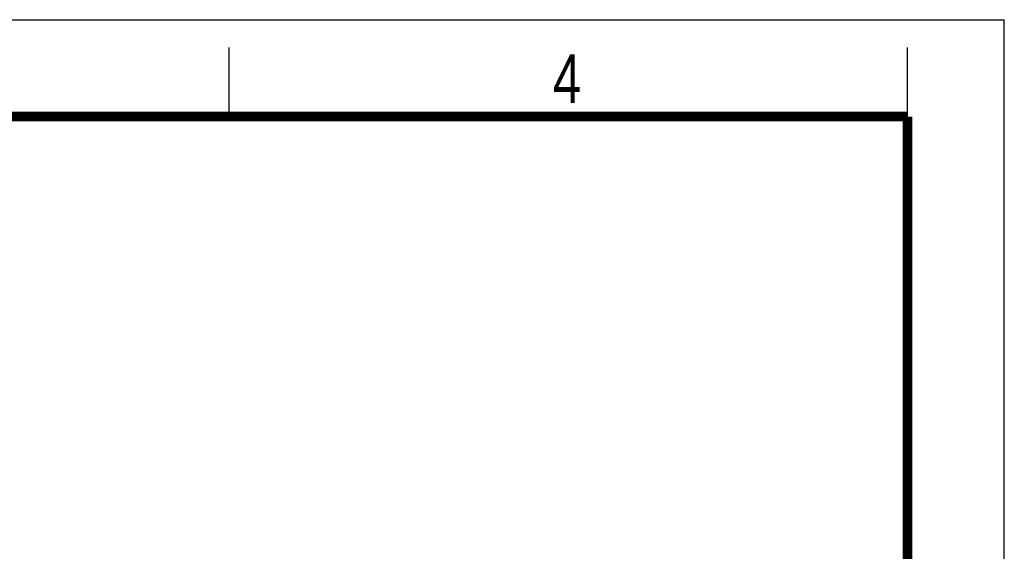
# Model space of a CAD drawing. Header units: millimetres. Extents: x 0 to 210, y 0 to 297.
# Tile 54 of 54: x 139 to 210, y 259 to 297. Entities that reach past the tile are written whole.
import ezdxf

# ---------------------------------------------------------------- set-up
doc = ezdxf.new("R2010")
doc.units = ezdxf.units.MM
doc.header["$LTSCALE"] = 19.36
doc.layers.get('0').update_dxf_attribs({"linetype": 'CONTINUOUS'})
doc.styles.add('TEXTSTYLE_2', font='txt', dxfattribs={"width": 0.75})

msp = doc.modelspace()

# ---------------------------------------------------------------- linework, layer by layer
at = {"color": 2, "linetype": 'CONTINUOUS'}
for p, q in [((0, 297), (210, 297)), ((210, 0), (210, 297)), ((154, 290), (154, 295)), ((203, 290), (203, 295))]:
    msp.add_line(p, q, dxfattribs=at)
at = {"color": 7, "linetype": 'CONTINUOUS', "const_width": 0.7}
for points in [[(7, 290), (203, 290)], [(203, 7), (203, 290)]]:
    msp.add_lwpolyline(points, dxfattribs=at)

# ---------------------------------------------------------------- texts
at = {"color": 5, "linetype": 'CONTINUOUS', "style": 'TEXTSTYLE_2', "width": 0.785714}
msp.add_text('4', height=3.5, dxfattribs=at).set_placement((177.3831, 290.9911))

doc.saveas('drawing.dxf')
